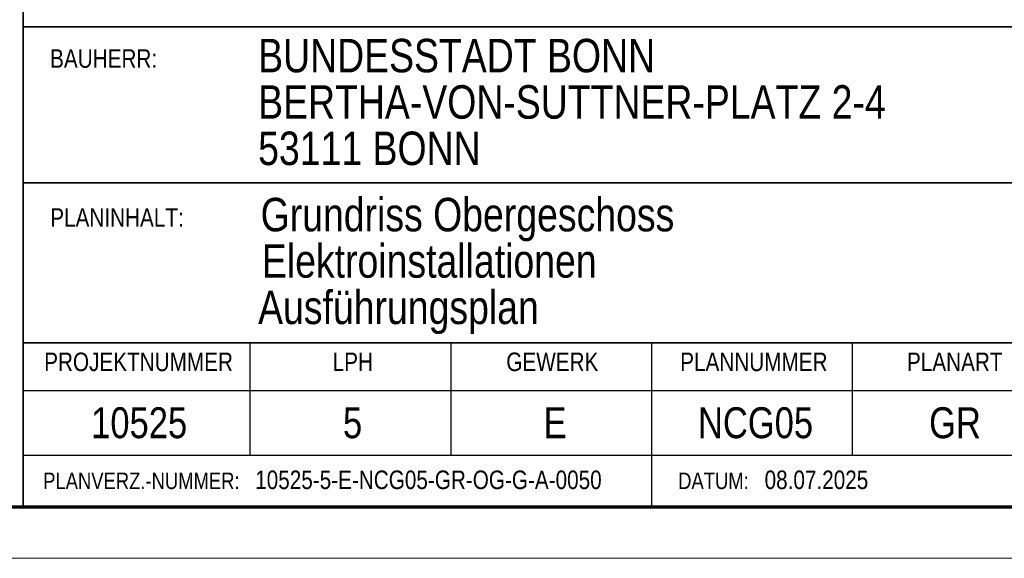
# Model space of a CAD drawing. Extents: x 1101 to 1942, y 41 to 882.
# Tile 95 of 104: x 1757 to 1853, y 41 to 93. Entities that reach past the tile are written whole.
import ezdxf

# ---------------------------------------------------------------- set-up
doc = ezdxf.new("R2010")
doc.units = 0
doc.layers.get('0').update_dxf_attribs({"lineweight": 13})
doc.layers.add('BI_X_Geometrie', color=7, linetype='Continuous', lineweight=13)
doc.layers.add('BI_X_Text', color=7, linetype='Continuous', lineweight=25)
doc.styles.get("Standard").update_dxf_attribs({"font": 'arial.ttf'})

# ---------------------------------------------------------------- blocks, each defined once
blk = doc.blocks.new('Blockreferenz-A03CP7TP1H', base_point=(1100.835, 40.848))
at = {"color": 0, "linetype": 'ByBlock', "lineweight": 70, "ltscale": 0.7}
blk.add_line((1120.835, 45.848), (1936.835, 45.848), dxfattribs=at)
at = {"color": 0, "linetype": 'ByBlock', "lineweight": -2, "ltscale": 0.13}
blk.add_line((1100.835, 40.848), (1941.835, 40.848), dxfattribs=at)
blk = doc.blocks.new('Blockreferenz-A03CP7TT1H', base_point=(1755.605, 45.848))
at = {"color": 0, "linetype": 'ByBlock', "lineweight": 35, "ltscale": 0.35}
for p, q in [((1757.835, 124.056), (1757.835, 45.848)), ((1757.835, 92.433), (1936.835, 92.433)), ((1757.835, 77.275), (1896.835, 77.275)), ((1757.835, 61.775), (1936.835, 61.775)), ((1936.835, 45.848), (1757.835, 45.848))]:
    blk.add_line(p, q, dxfattribs=at)
at = {"color": 0, "linetype": 'ByBlock', "lineweight": 25, "ltscale": 0.25}
for p, q in [((1779.835, 61.775), (1779.835, 50.848)), ((1799.335, 61.775), (1799.335, 50.848)), ((1818.835, 61.775), (1818.835, 45.848)), ((1838.335, 61.775), (1838.335, 50.848)), ((1757.835, 57.14), (1936.835, 57.14)), ((1757.835, 50.848), (1936.835, 50.848))]:
    blk.add_line(p, q, dxfattribs=at)
at = {"layer": 'BI_X_Text', "color": 0, "linetype": 'ByBlock', "ltscale": 0.25, "attachment_point": 1}
for s, insert, char_height in [('{\\W0.8;\\fArial;BUNDESSTADT BONN}', (1780.64, 91.266), 3.25), ('{\\W0.8;\\fArial;BERTHA-VON-SUTTNER-PLATZ 2-4}', (1780.64, 86.766), 3.25), ('{\\W0.8;\\fArial;53111 BONN }', (1780.64, 82.266), 3.25), ('{\\W0.8;\\fArial;10525}', (1764.424, 55.506), 3)]:
    blk.add_mtext(s, dxfattribs=dict(at, insert=insert, char_height=char_height))
at = {"layer": 'BI_X_Text', "color": 0, "attachment_point": 1}
for s, insert, char_height in [('{\\W0.8;\\fArial;BAUHERR:}', (1760.437, 90.254), 1.8), ('{\\W0.8;\\fArial;Grundriss Obergeschoss}', (1780.881, 75.833), 3.25), ('{\\W0.8;\\fArial;PLANINHALT:}', (1760.448, 74.822), 1.8), ('{\\W0.8;\\fArial;Elektroinstallationen}', (1781.004, 71.333), 3.25), ('{\\W0.8;\\fArial;Ausführungsplan}', (1780.634, 66.834), 3.25), ('{\\W0.8;\\fArial;PROJEKTNUMMER}', (1759.862, 60.817), 1.8), ('{\\W0.8;\\fArial;LPH}', (1787.875, 60.817), 1.8), ('{\\W0.8;\\fArial;GEWERK}', (1804.737, 60.817), 1.8), ('{\\W0.8;\\fArial;PLANNUMMER}', (1821.622, 60.817), 1.8), ('{\\W0.8;\\fArial;PLANART}', (1843.644, 60.817), 1.8), ('{\\W0.8;\\fArial;5}', (1788.877, 55.506), 3), ('{\\W0.8;\\fArial;E}', (1808.361, 55.506), 3), ('{\\W0.8;\\fArial;NCG05}', (1823.35, 55.506), 3), ('{\\W0.8;\\fArial;GR}', (1845.792, 55.506), 3), ('{\\W0.8;\\fArial;PLANVERZ.-NUMMER:}', (1759.763, 49.165), 1.6), ('{\\W0.8;\\fArial;10525-5-E-NCG05-GR-OG-G-A-0050}', (1780.351, 49.365), 1.8), ('{\\W0.8;\\fArial;DATUM:}', (1821.426, 49.165), 1.6), ('{\\W0.8;\\fArial;08.07.2025}', (1829.819, 49.365), 1.8)]:
    blk.add_mtext(s, dxfattribs=dict(at, insert=insert, char_height=char_height))

msp = doc.modelspace()

# ---------------------------------------------------------------- block references
at = {"layer": 'BI_X_Geometrie', "ltscale": 0.13}
for name, p in [('Blockreferenz-A03CP7TP1H', (1100.835, 40.848)), ('Blockreferenz-A03CP7TT1H', (1755.605, 45.848))]:
    msp.add_blockref(name, p, dxfattribs=at)

doc.saveas('drawing.dxf')
